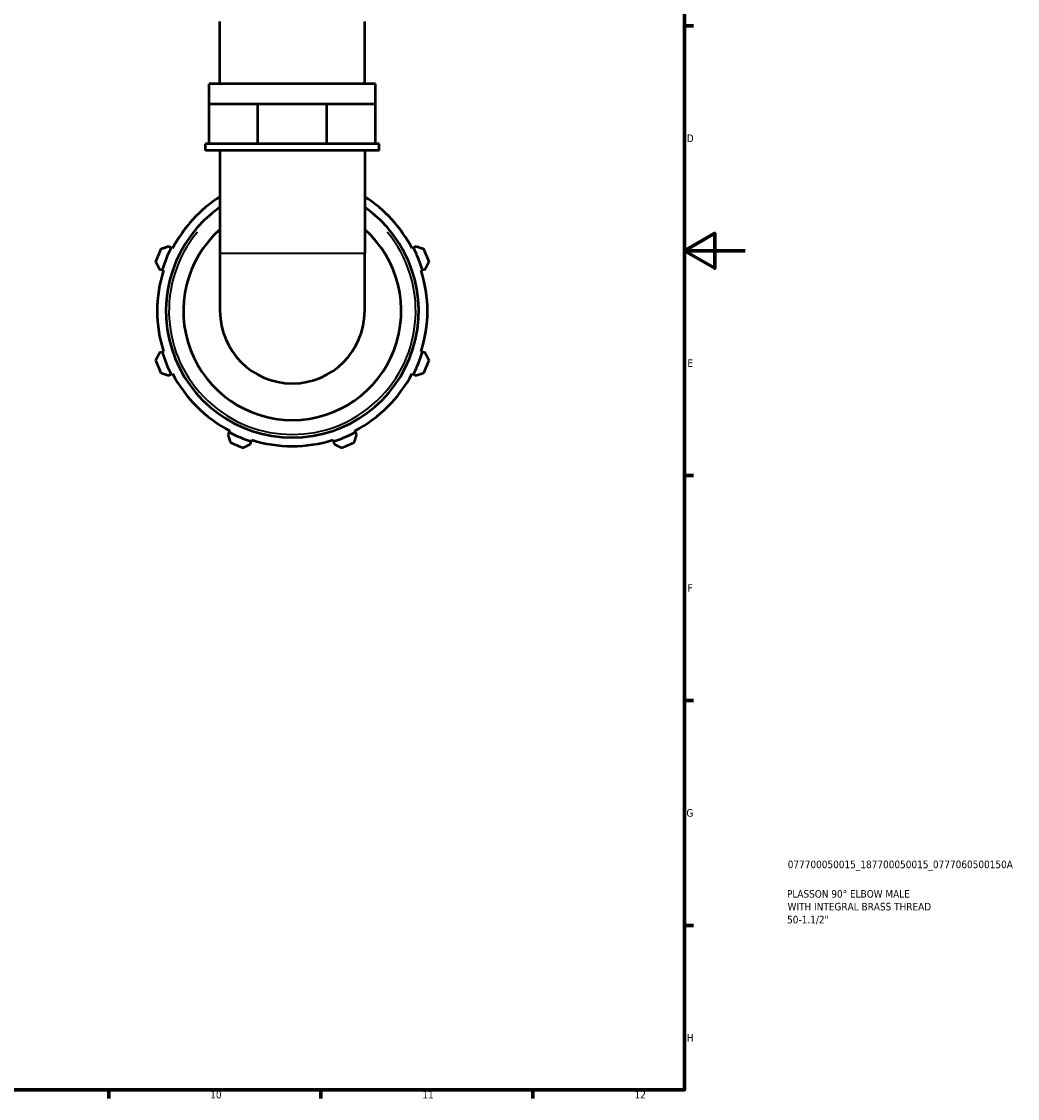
# Model space of a CAD drawing. Header units: millimetres. Extents: x 0 to 931, y 0 to 920.
# Tile 5 of 6: x 602 to 931, y 17 to 373. Entities that reach past the tile are written whole.
import ezdxf

# ---------------------------------------------------------------- set-up
doc = ezdxf.new("R2010")
doc.units = ezdxf.units.MM
for name, color, linetype, lineweight in [('Border (ISO)', 7, 'Continuous', 70), ('Title (ISO)', 7, 'Continuous', 50), ('Visible (ISO)', 7, 'Continuous', 50), ('Visible Narrow (ISO)', 7, 'Continuous', 35)]:
    doc.layers.add(name, color=color, linetype=linetype, lineweight=lineweight)
doc.styles.add('Note Text (ISO)', font='tahoma.ttf')

# ---------------------------------------------------------------- blocks, each defined once
blk = doc.blocks.new('Borders Default Border')
at = {"layer": 'Border (ISO)'}
for p, q in [((821, 371.25), (823.9, 371.25)), ((821, 222.75), (823.9, 222.75)), ((821, 148.5), (823.9, 148.5)), ((821, 74.25), (823.9, 74.25)), ((630.75, 20), (630.75, 17.1)), ((700.83, 20), (700.83, 17.1)), ((770.92, 20), (770.92, 17.1))]:
    blk.add_line(p, q, dxfattribs=at)
at = {"layer": 'Border (ISO)', "flags": 128}
for points in [[(20, 20), (20, 574), (821, 574), (821, 20), (20, 20)], [(841, 297), (821, 297), (831, 302.77), (831, 291.23), (821, 297)]]:
    blk.add_lwpolyline(points, dxfattribs=at)
at = {"layer": 'Border (ISO)', "color": 232, "true_color": 0xca0064, "char_height": 2.5, "attachment_point": 7, "style": 'Note Text (ISO)'}
for s, insert in [('D', (821.73, 332.88)), ('E', (821.94, 258.63)), ('F', (822, 184.38)), ('G', (821.61, 110.08)), ('H', (821.74, 35.88)), ('10', (664.29, 17.05)), ('11', (734.37, 17.1)), ('12', (804.46, 17.1))]:
    blk.add_mtext(s, dxfattribs=dict(at, insert=insert))
blk = doc.blocks.new('Title Blocks ISO')
at = {"layer": 'Title (ISO)', "color": 232, "true_color": 0xca0064, "style": 'Note Text (ISO)'}
for tag, p in [('PART_NUMBER_001', (34.08, 73.13)), ('DESCRIPTION_001', (33.84, 63.4)), ('DESCRIPTION_002', (34.05, 59.19)), ('DESCRIPTION_003', (33.88, 54.91))]:
    blk.add_attdef(tag, p, '', height=2.5, dxfattribs=at)

msp = doc.modelspace()

# ---------------------------------------------------------------- linework, layer by layer
at = {"layer": 'Visible (ISO)'}
for p, q in [((667.51, 352.099), (667.51, 372.665)), ((715.313, 352.099), (715.313, 372.665)), ((718.898, 352.099), (663.925, 352.099)), ((663.925, 345.499), (663.925, 352.099)), ((718.898, 345.499), (718.898, 352.099)), ((663.925, 345.499), (671.975, 345.499)), ((663.925, 332.299), (663.925, 345.499)), ((671.975, 345.499), (680.026, 345.499)), ((680.026, 345.499), (691.411, 345.499)), ((680.026, 332.299), (680.026, 345.499)), ((691.411, 345.499), (702.797, 345.499)), ((702.797, 345.499), (710.847, 345.499)), ((702.797, 332.299), (702.797, 345.499)), ((710.847, 345.499), (718.898, 345.499)), ((718.898, 332.299), (718.898, 345.499)), ((663.925, 332.299), (662.729, 332.299)), ((662.729, 330.099), (662.729, 332.299)), ((666.182, 332.299), (663.925, 332.299)), ((677.769, 332.299), (666.182, 332.299)), ((680.026, 332.299), (677.769, 332.299)), ((683.218, 332.299), (680.026, 332.299)), ((699.604, 332.299), (683.218, 332.299)), ((702.797, 332.299), (699.604, 332.299)), ((705.054, 332.299), (702.797, 332.299)), ((716.641, 332.299), (705.054, 332.299)), ((718.898, 332.299), (716.641, 332.299)), ((720.093, 332.299), (718.898, 332.299)), ((720.093, 330.099), (720.093, 332.299)), ((720.093, 330.099), (662.729, 330.099)), ((667.51, 330.099), (667.51, 296.22)), ((715.313, 330.099), (715.313, 296.22)), ((651.389, 297.933), (650.538, 298.377)), ((651.815, 297.712), (651.389, 297.933)), ((667.51, 296.22), (667.51, 277.099)), ((715.313, 277.099), (715.313, 296.22)), ((731.433, 297.933), (731.007, 297.712)), ((732.285, 298.377), (731.433, 297.933)), ((647.464, 290.956), (648.38, 290.667)), ((648.38, 290.667), (648.837, 290.523)), ((733.985, 290.523), (734.443, 290.667)), ((734.443, 290.667), (735.359, 290.956)), ((648.38, 263.531), (647.464, 263.243)), ((648.837, 263.676), (648.38, 263.531)), ((734.443, 263.531), (733.985, 263.676)), ((735.359, 263.243), (734.443, 263.531)), ((650.538, 255.822), (651.389, 256.265)), ((651.389, 256.265), (651.815, 256.487)), ((731.007, 256.487), (731.433, 256.265)), ((731.433, 256.265), (732.285, 255.822)), ((670.577, 237.077), (670.134, 236.226)), ((670.799, 237.503), (670.577, 237.077)), ((712.245, 237.077), (712.024, 237.503)), ((712.689, 236.226), (712.245, 237.077)), ((677.555, 233.152), (677.843, 234.068)), ((677.843, 234.068), (677.988, 234.525)), ((704.835, 234.525), (704.979, 234.068)), ((704.979, 234.068), (705.268, 233.152))]:
    msp.add_line(p, q, dxfattribs=at)
for radius, start, end in [(44.64, 122.37293, 152.5), (44.64, 27.5, 57.62707), (41.76, 124.91454, 55.08546), (36, 131.60033, 48.39967), (48, 154.79198, 160.20802), (45.12, 152.5, 162.5), (45.12, 17.5, 27.5), (48, 19.79198, 25.20802), (44.64, 162.5, 197.5), (44.64, 342.5, 17.5), (23.902, 180, 0), (45.12, 197.5, 207.5), (45.12, 332.5, 342.5), (48, 199.79198, 205.20802), (48, 334.79198, 340.20802), (44.64, 207.5, 242.5), (44.64, 297.5, 332.5), (45.12, 242.5, 252.5), (45.12, 287.5, 297.5), (48, 244.79198, 250.20802), (44.64, 252.5, 287.5), (48, 289.79198, 295.20802)]:
    msp.add_arc((691.411, 277.099), radius, start, end, dxfattribs=at)
for points, weights in [([(650.538, 298.377), (649.286, 297.968), (647.982, 297.543)], [1.00660682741, 1.01266050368, 1.01791895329]), ([(734.84, 297.543), (733.536, 297.968), (732.285, 298.377)], [1.01791895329, 1.01266050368, 1.00660682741]), ([(646.247, 293.352), (646.868, 292.13), (647.464, 290.956)], [1.01791895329, 1.01266050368, 1.00660682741]), ([(735.359, 290.956), (735.955, 292.13), (736.576, 293.352)], [1.00660682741, 1.01266050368, 1.01791895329]), ([(647.464, 263.243), (646.868, 262.069), (646.247, 260.846)], [1.00660682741, 1.01266050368, 1.01791895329]), ([(736.576, 260.846), (735.955, 262.069), (735.359, 263.243)], [1.01791895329, 1.01266050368, 1.00660682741]), ([(647.982, 256.656), (649.286, 256.23), (650.538, 255.822)], [1.01791895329, 1.01266050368, 1.00660682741]), ([(732.285, 255.822), (733.536, 256.23), (734.84, 256.656)], [1.00660682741, 1.01266050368, 1.01791895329]), ([(670.134, 236.226), (670.542, 234.974), (670.968, 233.67)], [1.00660682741, 1.01266050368, 1.01791895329]), ([(711.855, 233.67), (712.28, 234.974), (712.689, 236.226)], [1.01791895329, 1.01266050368, 1.00660682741]), ([(675.158, 231.935), (676.381, 232.556), (677.555, 233.152)], [1.01791895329, 1.01266050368, 1.00660682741]), ([(705.268, 233.152), (706.442, 232.556), (707.664, 231.935)], [1.00660682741, 1.01266050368, 1.01791895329])]:
    msp.add_rational_spline(points, weights, degree=2, dxfattribs=at)
at = {"layer": 'Visible Narrow (ISO)'}
msp.add_line((667.804, 296.22), (715.019, 296.22), dxfattribs=at)
msp.add_arc((691.411, 277.099), 40.76, 140.3115, 39.6885, dxfattribs=at)

# ---------------------------------------------------------------- block references
msp.add_blockref('Borders Default Border', (0, 0))
msp.add_blockref('Title Blocks ISO', (821, 20)).add_auto_attribs({'PART_NUMBER_001': '077700050015_187700050015_0777060500150A', 'DESCRIPTION_001': 'PLASSON 90° ELBOW MALE', 'DESCRIPTION_002': 'WITH INTEGRAL BRASS THREAD', 'DESCRIPTION_003': '50-1.1/2"'})

doc.saveas('drawing.dxf')
